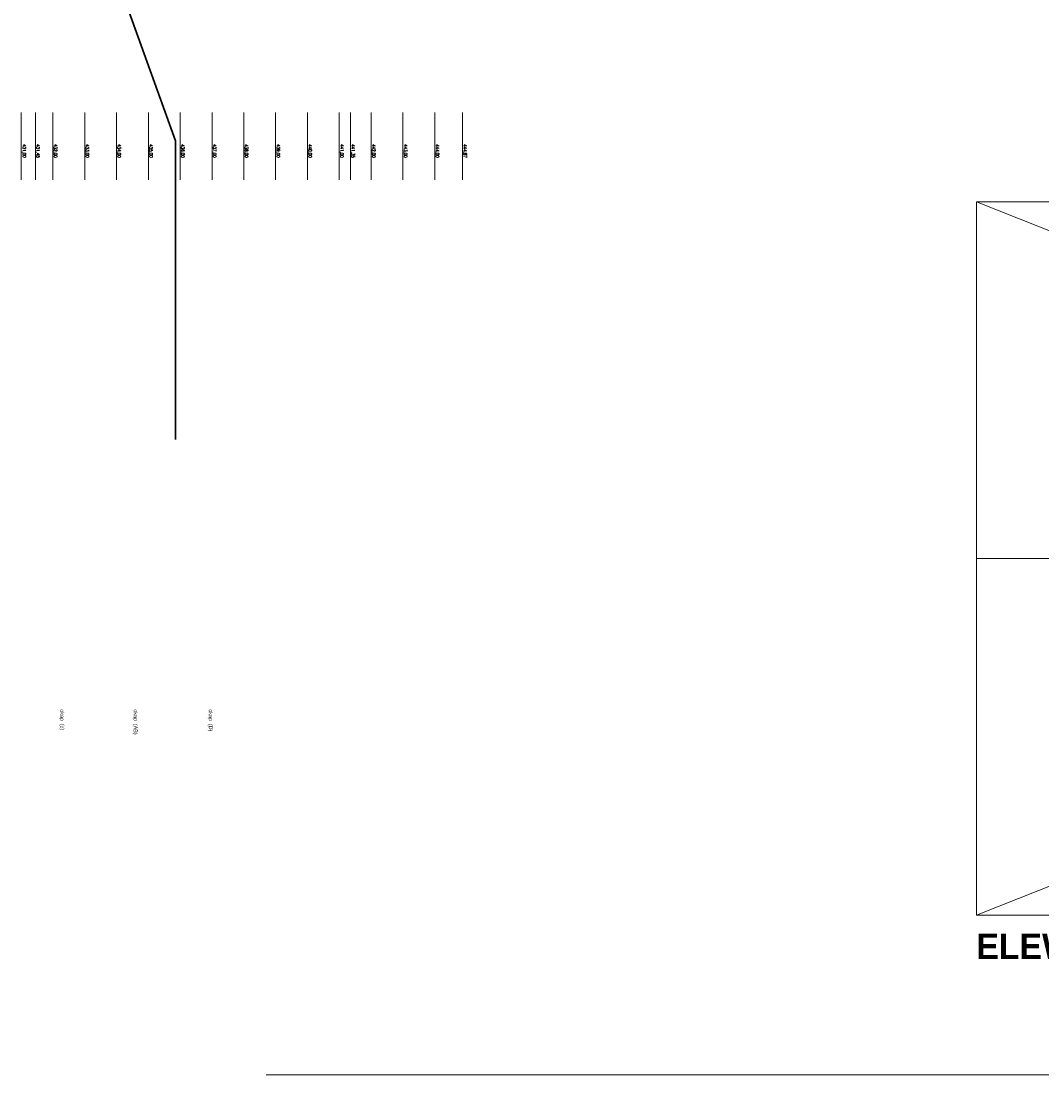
# Model space of a CAD drawing. Header units: millimetres. Extents: x 28291 to 177760, y -399809 to -170937.
# Tile 48 of 256: x 45679 to 48887, y -203688 to -200376. Entities that reach past the tile are written whole.
import ezdxf

# ---------------------------------------------------------------- set-up
doc = ezdxf.new("R2010")
doc.units = ezdxf.units.MM
doc.layers.get('0').update_dxf_attribs({"lineweight": 0})
for name, color, linetype, lineweight in [('! opisy okien elewacja', 7, 'Continuous', 0), ('!! 0_ Istn-sciany', 3, 'Continuous', 30), ('!! 0_ Istn-widok', 1, 'Continuous', 15), ('!! 0_ Opis', 8, 'Continuous', 13)]:
    doc.layers.add(name, color=color, linetype=linetype, lineweight=lineweight)
doc.layers.add('!! 0_ramki', color=66, linetype='Continuous', lineweight=9, plot=False)
doc.layers.add('!! 0_RZĘDNE BEZWZGLĘDNE', color=10, linetype='Continuous', lineweight=0, plot=False)
doc.layers.add('!! 2_oznaczenia narozniki', color=7, linetype='Continuous')
doc.styles.add('SIMPLEX', font='simplex.shx', dxfattribs={"width": 0.77})
doc.styles.add('Stil2', font='arial.ttf')
doc.styles.add('STYLE10', font='arialbd.ttf')

# ---------------------------------------------------------------- blocks, each defined once
blk = doc.blocks.new('RZĘDNE BEZWZGLĘDNE')
at = {"layer": '!! 0_RZĘDNE BEZWZGLĘDNE'}
for points in [[(62904.4, -203122.6), (63115.5, -203122.6)], [(62904.4, -203209.6), (63115.5, -203209.6)], [(62904.4, -203309.6), (63115.5, -203309.6)], [(62904.4, -203409.6), (63115.5, -203409.6)], [(62904.4, -203474.6), (63115.5, -203474.6)], [(62904.4, -203509.6), (63115.5, -203509.6)], [(62904.4, -203609.6), (63115.5, -203609.6)], [(62904.4, -203709.6), (63115.5, -203709.6)], [(62904.4, -203809.6), (63115.5, -203809.6)], [(62904.4, -203909.6), (63115.5, -203909.6)], [(62904.4, -204009.6), (63115.5, -204009.6)], [(62904.4, -204109.6), (63115.5, -204109.6)], [(62904.4, -204209.6), (63115.5, -204209.6)], [(62904.4, -204309.6), (63115.5, -204309.6)], [(62904.4, -204409.6), (63115.5, -204409.6)], [(62904.4, -204464.6), (63115.5, -204464.6)], [(62904.4, -204509.6), (63115.5, -204509.6)]]:
    blk.add_lwpolyline(points, dxfattribs=at)
at = {"layer": '!! 0_RZĘDNE BEZWZGLĘDNE', "char_height": 10, "attachment_point": 1, "style": 'SIMPLEX'}
for s, insert in [('444,87', (63003.7, -203109.2)), ('444,00', (63003.7, -203196.2)), ('443,00', (63003.7, -203296.2)), ('442,00', (63003.7, -203396.2)), ('441,35', (63003.7, -203461.2)), ('441,00', (63003.7, -203496.2)), ('440,00', (63003.7, -203596.2)), ('439,00', (63003.7, -203696.2)), ('438,00', (63003.7, -203796.2)), ('437,00', (63003.7, -203896.2)), ('436,00', (63003.7, -203996.2)), ('435,00', (63003.7, -204096.2)), ('434,00', (63003.7, -204196.2)), ('433,00', (63003.7, -204296.2)), ('432,00', (63003.7, -204396.2)), ('431,45', (63003.7, -204451.2)), ('431,00', (63003.7, -204494.2))]:
    blk.add_mtext_dynamic_manual_height_columns(s, width=111.802, gutter_width=20, heights=[0], dxfattribs=dict(at, insert=insert))

msp = doc.modelspace()

# ---------------------------------------------------------------- linework, layer by layer
at = {"layer": '! opisy okien elewacja'}
msp.add_lwpolyline([(51966.71142, -203688.10743), (46449.00083, -203688.10743)], dxfattribs=at)
at = {"layer": '!! 0_ Istn-sciany'}
msp.add_lwpolyline([(45803.51597, -199570.5883), (45863.62419, -199916.83421), (46164.30474, -200752.85414), (46164.30474, -201691.17621)], dxfattribs=at)
at = {"layer": '!! 0_ Istn-widok'}
msp.add_lwpolyline([(47932.55867, -203688.10743), (51966.71142, -203688.10743)], dxfattribs=at)
at = {"layer": '!! 0_ramki'}
msp.add_lwpolyline([(48680.55868, -200943.81398), (54330.72045, -200943.81398), (54330.72045, -203186.49365), (48680.55868, -203186.49365)], close=True, dxfattribs=at)
msp.add_lwpolyline([(48680.55868, -203186.49365), (54330.72045, -200943.81398), (54330.72045, -203186.49365), (48680.55868, -200943.81398), (48680.55868, -202065.15381), (54616.71142, -202065.15381), (54604.21504, -201328.98368), (52054.21504, -202752.02325), (52111.21504, -201215.49928), (54409.58552, -202465.49928)])

# ---------------------------------------------------------------- block references
at = {"layer": '!! 0_RZĘDNE BEZWZGLĘDNE', "rotation": 270}
msp.add_blockref('RZĘDNE BEZWZGLĘDNE', (250188.11831, -137759.4814), dxfattribs=at)

# ---------------------------------------------------------------- texts
at = {"layer": '!! 0_ Opis', "style": 'STYLE10', "width": 0.95}
msp.add_text('ELEWACJA POŁUDNIOWA DC', height=80, dxfattribs=at).set_placement((48680.55868, -203324.00727))
at = {"layer": '!! 2_oznaczenia narozniki', "style": 'Stil2'}
for s, p in [('okap  (c)', (45801.7957, -202539.2537)), ('okap  (AB)', (46032.55483, -202539.2537)), ('okap  (D)', (46268.51594, -202539.2537))]:
    msp.add_text(s, height=12, rotation=270, dxfattribs=at).set_placement(p)

doc.saveas('drawing.dxf')
